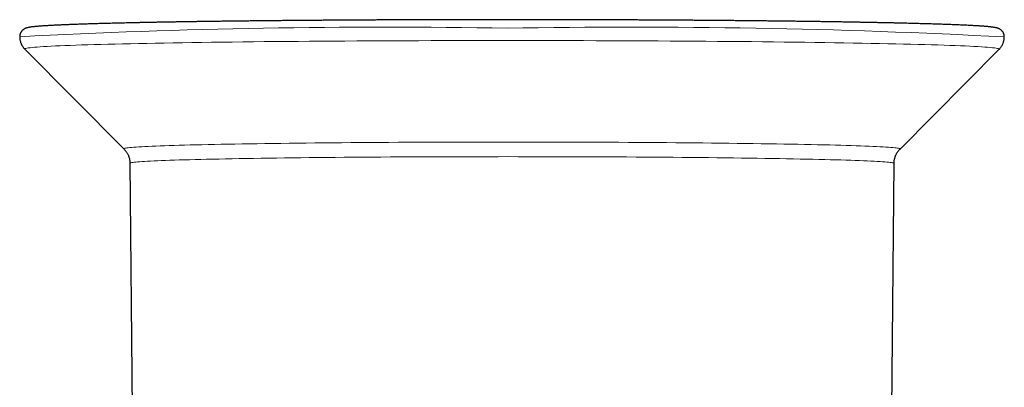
# Model space of a CAD drawing. Header units: millimetres. Extents: x 8 to 961, y 12 to 932.
# Tile 106 of 187: x 535 to 592, y 488 to 510. Entities that reach past the tile are written whole.
import ezdxf

# ---------------------------------------------------------------- set-up
doc = ezdxf.new("R2010")
doc.units = ezdxf.units.MM

msp = doc.modelspace()

# ---------------------------------------------------------------- linework, layer by layer
at = {"color": 7, "linetype": 'Continuous', "lineweight": 30}
for p, q in [((535.362, 507.816), (541.07, 502.069)), ((585.752, 502.061), (591.461, 507.806)), ((541.415, 501.24), (541.735, 463.875)), ((585.074, 463.868), (585.406, 501.233))]:
    msp.add_line(p, q, dxfattribs=at)
at = {"color": 8, "linetype": 'Continuous', "lineweight": 0, "flags": 128}
for points in [[(563.142, 508.309), (562.407, 508.309), (561.674, 508.308), (560.941, 508.308), (560.211, 508.306), (559.482, 508.305), (558.757, 508.303), (558.034, 508.301), (557.315, 508.298), (556.6, 508.296), (555.89, 508.292), (555.185, 508.289), (554.486, 508.285), (553.793, 508.281), (553.106, 508.277), (552.427, 508.272), (551.755, 508.267), (551.091, 508.261), (550.435, 508.256), (549.789, 508.25), (549.152, 508.244), (548.524, 508.237), (547.907, 508.23), (547.3, 508.223), (546.704, 508.216), (546.12, 508.208), (545.548, 508.2), (544.988, 508.192), (544.44, 508.183), (543.906, 508.175), (543.385, 508.166), (542.877, 508.157), (542.384, 508.147), (541.905, 508.137), (541.441, 508.128), (540.992, 508.118), (540.558, 508.107), (540.14, 508.097), (539.738, 508.086), (539.352, 508.075), (538.983, 508.064), (538.63, 508.053), (538.294, 508.042), (537.976, 508.03), (537.675, 508.019), (537.391, 508.007), (537.126, 507.995), (536.878, 507.983), (536.649, 507.971), (536.438, 507.959), (536.245, 507.946), (536.071, 507.934), (535.916, 507.921), (535.78, 507.909), (535.662, 507.896), (535.564, 507.883), (535.485, 507.871), (535.425, 507.858), (535.384, 507.845), (535.362, 507.832), (535.359, 507.82), (535.362, 507.816)], [(591.461, 507.806), (591.461, 507.807), (591.464, 507.82), (591.447, 507.832), (591.411, 507.845), (591.356, 507.858), (591.282, 507.871), (591.189, 507.883), (591.076, 507.896), (590.945, 507.909), (590.795, 507.921), (590.626, 507.934), (590.438, 507.946), (590.232, 507.959), (590.007, 507.971), (589.765, 507.983), (589.504, 507.995), (589.225, 508.007), (588.929, 508.019), (588.615, 508.03), (588.284, 508.042), (587.936, 508.053), (587.571, 508.064), (587.189, 508.075), (586.791, 508.086), (586.377, 508.097), (585.948, 508.107), (585.503, 508.118), (585.042, 508.128), (584.567, 508.137), (584.078, 508.147), (583.574, 508.157), (583.057, 508.166), (582.526, 508.175), (581.982, 508.183), (581.425, 508.192), (580.856, 508.2), (580.274, 508.208), (579.682, 508.216), (579.078, 508.223), (578.463, 508.23), (577.839, 508.237), (577.204, 508.244), (576.56, 508.25), (575.906, 508.256), (575.245, 508.261), (574.575, 508.267), (573.897, 508.272), (573.213, 508.277), (572.521, 508.281), (571.823, 508.285), (571.12, 508.289), (570.411, 508.292), (569.698, 508.296), (568.98, 508.298), (568.258, 508.301), (567.533, 508.303), (566.805, 508.305), (566.075, 508.306), (565.343, 508.308), (564.61, 508.308), (563.876, 508.309), (563.142, 508.309)], [(541.07, 502.069), (541.067, 502.072), (541.069, 502.082), (541.087, 502.092), (541.119, 502.102), (541.167, 502.112), (541.231, 502.123), (541.309, 502.133), (541.402, 502.143), (541.511, 502.153), (541.635, 502.163), (541.773, 502.173), (541.926, 502.182), (542.095, 502.192), (542.277, 502.202), (542.474, 502.211), (542.686, 502.221), (542.912, 502.23), (543.151, 502.24), (543.405, 502.249), (543.672, 502.258), (543.953, 502.267), (544.248, 502.275), (544.555, 502.284), (544.875, 502.293), (545.208, 502.301), (545.554, 502.309), (545.911, 502.317), (546.281, 502.325), (546.662, 502.333), (547.055, 502.34), (547.46, 502.347), (547.875, 502.355), (548.3, 502.361), (548.736, 502.368), (549.182, 502.375), (549.638, 502.381), (550.104, 502.387), (550.578, 502.393), (551.061, 502.399), (551.553, 502.404), (552.053, 502.409), (552.56, 502.414), (553.075, 502.419), (553.597, 502.424), (554.126, 502.428), (554.662, 502.432), (555.203, 502.436), (555.75, 502.439), (556.302, 502.443), (556.859, 502.446), (557.42, 502.448), (557.986, 502.451), (558.555, 502.453), (559.127, 502.455), (559.703, 502.457), (560.281, 502.458), (560.861, 502.46), (561.443, 502.46), (562.026, 502.461), (562.611, 502.462), (563.196, 502.462), (563.78, 502.462), (564.365, 502.461), (564.949, 502.46), (565.532, 502.46), (566.114, 502.458), (566.693, 502.457), (567.271, 502.455), (567.846, 502.453), (568.417, 502.451), (568.986, 502.448), (569.55, 502.446), (570.11, 502.443), (570.666, 502.439), (571.217, 502.436), (571.762, 502.432), (572.302, 502.428), (572.835, 502.424), (573.363, 502.419), (573.883, 502.414), (574.396, 502.409), (574.902, 502.404), (575.399, 502.399), (575.889, 502.393), (576.37, 502.387), (576.842, 502.381), (577.305, 502.375), (577.758, 502.368), (578.201, 502.361), (578.635, 502.355), (579.058, 502.347), (579.47, 502.34), (579.871, 502.333), (580.261, 502.325), (580.639, 502.317), (581.006, 502.309), (581.36, 502.301), (581.702, 502.293), (582.032, 502.284), (582.349, 502.275), (582.653, 502.267), (582.944, 502.258), (583.221, 502.249), (583.485, 502.24), (583.735, 502.23), (583.971, 502.221), (584.193, 502.211), (584.4, 502.202), (584.594, 502.192), (584.773, 502.182), (584.937, 502.173), (585.086, 502.163), (585.221, 502.153), (585.341, 502.143), (585.445, 502.133), (585.535, 502.123), (585.609, 502.112), (585.668, 502.102), (585.712, 502.092), (585.741, 502.082), (585.754, 502.072), (585.752, 502.061), (585.752, 502.061)], [(585.406, 501.233), (585.405, 501.237), (585.392, 501.247), (585.364, 501.257), (585.321, 501.267), (585.263, 501.277), (585.189, 501.287), (585.101, 501.297), (584.998, 501.307), (584.881, 501.316), (584.748, 501.326), (584.601, 501.336), (584.439, 501.346), (584.263, 501.355), (584.073, 501.365), (583.868, 501.374), (583.65, 501.384), (583.418, 501.393), (583.171, 501.402), (582.912, 501.411), (582.639, 501.42), (582.353, 501.429), (582.053, 501.437), (581.742, 501.446), (581.417, 501.454), (581.08, 501.462), (580.731, 501.47), (580.37, 501.478), (579.998, 501.486), (579.614, 501.494), (579.219, 501.501), (578.813, 501.508), (578.397, 501.515), (577.97, 501.522), (577.534, 501.529), (577.088, 501.535), (576.632, 501.541), (576.167, 501.547), (575.694, 501.553), (575.212, 501.559), (574.722, 501.564), (574.224, 501.569), (573.719, 501.574), (573.207, 501.579), (572.688, 501.583), (572.163, 501.587), (571.632, 501.591), (571.095, 501.595), (570.553, 501.599), (570.006, 501.602), (569.454, 501.605), (568.899, 501.607), (568.339, 501.61), (567.776, 501.612), (567.211, 501.614), (566.642, 501.616), (566.071, 501.617), (565.499, 501.618), (564.925, 501.619), (564.35, 501.62), (563.775, 501.62), (563.199, 501.621), (562.623, 501.62), (562.048, 501.62), (561.474, 501.619), (560.901, 501.618), (560.33, 501.617), (559.761, 501.616), (559.194, 501.614), (558.63, 501.612), (558.07, 501.61), (557.513, 501.607), (556.961, 501.605), (556.412, 501.602), (555.869, 501.599), (555.331, 501.595), (554.798, 501.591), (554.271, 501.587), (553.75, 501.583), (553.236, 501.579), (552.729, 501.574), (552.23, 501.569), (551.738, 501.564), (551.254, 501.559), (550.778, 501.553), (550.311, 501.547), (549.853, 501.541), (549.404, 501.535), (548.965, 501.529), (548.536, 501.522), (548.117, 501.515), (547.708, 501.508), (547.31, 501.501), (546.924, 501.494), (546.548, 501.486), (546.184, 501.478), (545.832, 501.47), (545.492, 501.462), (545.164, 501.454), (544.849, 501.446), (544.546, 501.437), (544.257, 501.429), (543.98, 501.42), (543.717, 501.411), (543.467, 501.402), (543.231, 501.393), (543.009, 501.384), (542.801, 501.374), (542.607, 501.365), (542.427, 501.355), (542.261, 501.346), (542.11, 501.336), (541.974, 501.326), (541.852, 501.316), (541.746, 501.307), (541.653, 501.297), (541.576, 501.287), (541.514, 501.277), (541.467, 501.267), (541.435, 501.257), (541.418, 501.247), (541.415, 501.24)]]:
    msp.add_lwpolyline(points, dxfattribs=at)
at = {"color": 8, "linetype": 'Continuous', "lineweight": 0}
for centre, radius, start, end in [((556.055, 110.464), 398.618, 88.9817, 93.01799), ((570.302, 99.37), 409.711, 86.99848, 91.00182)]:
    msp.add_arc(centre, radius, start, end, dxfattribs=at)
at = {"color": 7, "linetype": 'Continuous', "lineweight": 30}
for points, knots in [([(563.144, 509.51), (563.083, 509.51), (562.907, 509.51), (562.616, 509.51), (562.27, 509.51), (561.925, 509.51), (561.58, 509.509), (561.235, 509.509), (560.89, 509.508), (560.546, 509.508), (560.202, 509.507), (559.859, 509.507), (559.516, 509.506), (559.174, 509.505), (558.832, 509.504), (558.492, 509.503), (558.152, 509.502), (557.812, 509.501), (557.474, 509.5), (557.137, 509.499), (556.8, 509.497), (556.465, 509.496), (556.13, 509.494), (555.797, 509.493), (555.465, 509.491), (555.134, 509.489), (554.804, 509.488), (554.476, 509.486), (554.149, 509.484), (553.824, 509.482), (553.5, 509.48), (553.177, 509.478), (552.856, 509.476), (552.537, 509.473), (552.22, 509.471), (551.904, 509.469), (551.59, 509.466), (551.277, 509.464), (550.967, 509.461), (550.658, 509.458), (550.352, 509.455), (550.047, 509.453), (549.745, 509.45), (549.444, 509.447), (549.146, 509.444), (548.85, 509.441), (548.556, 509.438), (548.265, 509.434), (547.976, 509.431), (547.689, 509.428), (547.405, 509.424), (547.123, 509.421), (546.843, 509.417), (546.566, 509.414), (546.292, 509.41), (546.02, 509.407), (545.751, 509.403), (545.485, 509.399), (545.222, 509.395), (544.961, 509.391), (544.703, 509.387), (544.448, 509.383), (544.196, 509.379), (543.947, 509.375), (543.701, 509.371), (543.458, 509.366), (543.218, 509.362), (542.981, 509.358), (542.747, 509.353), (542.516, 509.349), (542.289, 509.344), (542.065, 509.34), (541.844, 509.335), (541.626, 509.33), (541.412, 509.326), (541.201, 509.321), (540.994, 509.316), (540.79, 509.311), (540.589, 509.306), (540.392, 509.302), (540.198, 509.297), (540.008, 509.291), (539.822, 509.286), (539.639, 509.281), (539.46, 509.276), (539.285, 509.271), (539.113, 509.266), (538.945, 509.26), (538.78, 509.255), (538.62, 509.25), (538.463, 509.244), (538.31, 509.239), (538.161, 509.233), (538.015, 509.228), (537.874, 509.222), (537.736, 509.217), (537.603, 509.211), (537.473, 509.206), (537.347, 509.2), (537.225, 509.194), (537.107, 509.188), (536.993, 509.183), (536.883, 509.177), (536.777, 509.171), (536.674, 509.165), (536.576, 509.159), (536.482, 509.153), (536.392, 509.147), (536.305, 509.141), (536.222, 509.135), (536.144, 509.129), (536.069, 509.122), (535.997, 509.116), (535.93, 509.11), (535.865, 509.103), (535.804, 509.096), (535.745, 509.089), (535.689, 509.081), (535.633, 509.072), (535.578, 509.062), (535.53, 509.052), (535.49, 509.042), (535.46, 509.033), (535.433, 509.024), (535.408, 509.014), (535.384, 509.004), (535.36, 508.993), (535.337, 508.98), (535.314, 508.967), (535.291, 508.951), (535.268, 508.935), (535.244, 508.916), (535.222, 508.894), (535.199, 508.871), (535.177, 508.844), (535.155, 508.814), (535.133, 508.78), (535.113, 508.74), (535.096, 508.698), (535.083, 508.654), (535.073, 508.608), (535.068, 508.566), (535.068, 508.539), (535.068, 508.529)], [0, 0, 0, 0, 0.0041658, 0.0120811, 0.0199964, 0.0279116, 0.0358269, 0.0437422, 0.0516575, 0.0595728, 0.0674881, 0.0754034, 0.0833188, 0.0912341, 0.0991495, 0.1070648, 0.1149802, 0.1228956, 0.1308111, 0.1387265, 0.146642, 0.1545575, 0.162473, 0.1703885, 0.1783041, 0.1862197, 0.1941353, 0.202051, 0.2099667, 0.2178824, 0.2257982, 0.233714, 0.2416299, 0.2495458, 0.2574618, 0.2653778, 0.2732938, 0.2812099, 0.2891261, 0.2970423, 0.3049586, 0.312875, 0.3207914, 0.3287079, 0.3366245, 0.3445412, 0.352458, 0.3603748, 0.3682918, 0.3762088, 0.384126, 0.3920432, 0.3999606, 0.4078781, 0.4157958, 0.4237135, 0.4316315, 0.4395495, 0.4474678, 0.4553862, 0.4633048, 0.4712236, 0.4791426, 0.4870618, 0.4949813, 0.5029009, 0.5108209, 0.5187411, 0.5266617, 0.5345825, 0.5425037, 0.5504252, 0.5583471, 0.5662695, 0.5741923, 0.5821155, 0.5900393, 0.5979636, 0.6058885, 0.6138141, 0.6217403, 0.6296673, 0.6375952, 0.6455239, 0.6534535, 0.6613843, 0.6693162, 0.6772493, 0.6851839, 0.69312, 0.7010578, 0.7089974, 0.7169392, 0.7248832, 0.7328299, 0.7407795, 0.7487323, 0.7566889, 0.7646496, 0.7726151, 0.7805861, 0.7885634, 0.796548, 0.804541, 0.812544, 0.8205587, 0.8285873, 0.8366327, 0.8446983, 0.8527887, 0.8609099, 0.8690699, 0.8772796, 0.8855542, 0.8939158, 0.9023976, 0.9110526, 0.919971, 0.9293238, 0.9394909, 0.9498897, 0.9558047, 0.9607196, 0.9648141, 0.9682826, 0.9712752, 0.9739, 0.9762365, 0.978345, 0.9802725, 0.982057, 0.9837296, 0.9853162, 0.9868386, 0.9883149, 0.9897599, 0.9913424, 0.9929034, 0.9944467, 0.9959759, 0.9974919, 0.9989944, 1, 1, 1, 1]), ([(591.755, 508.519), (591.755, 508.526), (591.756, 508.548), (591.752, 508.585), (591.744, 508.63), (591.733, 508.673), (591.718, 508.713), (591.701, 508.751), (591.681, 508.785), (591.66, 508.817), (591.639, 508.845), (591.616, 508.871), (591.593, 508.893), (591.571, 508.913), (591.548, 508.931), (591.525, 508.947), (591.503, 508.961), (591.481, 508.974), (591.458, 508.986), (591.436, 508.996), (591.413, 509.006), (591.389, 509.015), (591.363, 509.023), (591.335, 509.032), (591.301, 509.041), (591.258, 509.05), (591.206, 509.06), (591.149, 509.069), (591.093, 509.077), (591.035, 509.085), (590.973, 509.092), (590.907, 509.099), (590.838, 509.106), (590.766, 509.112), (590.69, 509.119), (590.611, 509.125), (590.528, 509.131), (590.441, 509.137), (590.351, 509.144), (590.256, 509.15), (590.158, 509.156), (590.056, 509.162), (589.95, 509.167), (589.84, 509.173), (589.726, 509.179), (589.608, 509.185), (589.486, 509.191), (589.36, 509.196), (589.231, 509.202), (589.097, 509.208), (588.96, 509.213), (588.818, 509.219), (588.673, 509.225), (588.524, 509.23), (588.371, 509.236), (588.215, 509.241), (588.054, 509.246), (587.89, 509.252), (587.722, 509.257), (587.551, 509.262), (587.375, 509.268), (587.196, 509.273), (587.014, 509.278), (586.828, 509.283), (586.638, 509.288), (586.445, 509.293), (586.248, 509.298), (586.047, 509.303), (585.843, 509.308), (585.636, 509.313), (585.426, 509.318), (585.211, 509.323), (584.994, 509.328), (584.773, 509.332), (584.549, 509.337), (584.322, 509.342), (584.092, 509.346), (583.858, 509.351), (583.621, 509.355), (583.382, 509.359), (583.139, 509.364), (582.893, 509.368), (582.644, 509.372), (582.392, 509.377), (582.137, 509.381), (581.879, 509.385), (581.619, 509.389), (581.355, 509.393), (581.089, 509.397), (580.821, 509.4), (580.549, 509.404), (580.275, 509.408), (579.998, 509.412), (579.719, 509.415), (579.437, 509.419), (579.153, 509.422), (578.866, 509.426), (578.577, 509.429), (578.286, 509.432), (577.992, 509.436), (577.696, 509.439), (577.398, 509.442), (577.098, 509.445), (576.796, 509.448), (576.491, 509.451), (576.185, 509.454), (575.876, 509.457), (575.566, 509.459), (575.254, 509.462), (574.94, 509.464), (574.624, 509.467), (574.307, 509.469), (573.988, 509.472), (573.667, 509.474), (573.344, 509.476), (573.021, 509.479), (572.695, 509.481), (572.368, 509.483), (572.04, 509.485), (571.711, 509.487), (571.38, 509.488), (571.048, 509.49), (570.715, 509.492), (570.38, 509.493), (570.045, 509.495), (569.708, 509.496), (569.371, 509.498), (569.033, 509.499), (568.694, 509.5), (568.354, 509.501), (568.013, 509.503), (567.671, 509.504), (567.329, 509.505), (566.987, 509.505), (566.643, 509.506), (566.3, 509.507), (565.955, 509.508), (565.611, 509.508), (565.266, 509.509), (564.921, 509.509), (564.575, 509.509), (564.23, 509.51), (563.884, 509.51), (563.544, 509.51), (563.297, 509.51), (563.166, 509.51), (563.144, 509.51)], [0, 0, 0, 0, 0.000601, 0.002058, 0.003503, 0.004938, 0.006366, 0.00779, 0.009216, 0.010649, 0.012098, 0.013576, 0.015097, 0.016678, 0.018341, 0.02011, 0.022012, 0.024082, 0.026361, 0.0289, 0.031766, 0.035048, 0.038874, 0.043439, 0.049077, 0.056454, 0.067209, 0.076759, 0.085591, 0.094001, 0.102903, 0.111503, 0.119908, 0.128184, 0.136367, 0.144483, 0.152548, 0.160574, 0.168568, 0.176537, 0.184485, 0.192417, 0.200335, 0.208241, 0.216137, 0.224025, 0.231905, 0.239779, 0.247648, 0.255512, 0.263372, 0.271229, 0.279082, 0.286932, 0.294779, 0.302624, 0.310468, 0.318309, 0.326149, 0.333987, 0.341824, 0.349659, 0.357493, 0.365327, 0.373159, 0.380991, 0.388821, 0.396651, 0.404481, 0.412309, 0.420137, 0.427965, 0.435792, 0.443619, 0.451445, 0.45927, 0.467096, 0.474921, 0.482746, 0.49057, 0.498394, 0.506218, 0.514041, 0.521865, 0.529688, 0.53751, 0.545333, 0.553156, 0.560978, 0.5688, 0.576622, 0.584444, 0.592265, 0.600087, 0.607908, 0.61573, 0.623551, 0.631372, 0.639193, 0.647014, 0.654834, 0.662655, 0.670476, 0.678296, 0.686117, 0.693937, 0.701757, 0.709578, 0.717398, 0.725218, 0.733038, 0.740858, 0.748678, 0.756498, 0.764318, 0.772137, 0.779957, 0.787777, 0.795596, 0.803416, 0.811236, 0.819055, 0.826875, 0.834694, 0.842514, 0.850333, 0.858153, 0.865972, 0.873792, 0.881611, 0.88943, 0.89725, 0.905069, 0.912888, 0.920708, 0.928527, 0.936346, 0.944166, 0.951985, 0.959804, 0.967623, 0.975443, 0.983262, 0.991081, 0.998489, 1, 1, 1, 1]), ([(535.068, 508.529), (535.068, 508.512), (535.068, 508.474), (535.074, 508.414), (535.083, 508.35), (535.096, 508.287), (535.113, 508.226), (535.134, 508.167), (535.158, 508.111), (535.184, 508.057), (535.213, 508.006), (535.244, 507.958), (535.277, 507.913), (535.311, 507.871), (535.34, 507.839), (535.357, 507.821), (535.364, 507.815)], [0, 0, 0, 0, 0.058939, 0.136906, 0.214355, 0.291309, 0.367783, 0.443783, 0.519302, 0.594323, 0.668823, 0.74278, 0.816191, 0.889092, 0.961583, 1, 1, 1, 1]), ([(591.46, 507.806), (591.465, 507.81), (591.48, 507.826), (591.509, 507.857), (591.545, 507.901), (591.581, 507.95), (591.614, 508.003), (591.646, 508.059), (591.673, 508.119), (591.698, 508.18), (591.718, 508.244), (591.734, 508.309), (591.746, 508.375), (591.753, 508.441), (591.756, 508.489), (591.756, 508.515), (591.755, 508.519)], [0, 0, 0, 0, 0.026224, 0.098121, 0.178421, 0.259275, 0.340491, 0.421967, 0.503532, 0.584991, 0.66617, 0.746933, 0.827193, 0.906906, 0.986052, 1, 1, 1, 1]), ([(541.071, 502.067), (541.076, 502.062), (541.096, 502.042), (541.129, 502.006), (541.169, 501.956), (541.206, 501.905), (541.243, 501.848), (541.277, 501.789), (541.309, 501.724), (541.337, 501.656), (541.361, 501.587), (541.381, 501.517), (541.396, 501.445), (541.407, 501.373), (541.413, 501.305), (541.414, 501.26), (541.414, 501.24)], [0, 0, 0, 0, 0.028106, 0.102292, 0.170025, 0.24653, 0.31599, 0.393821, 0.472098, 0.550356, 0.628391, 0.706073, 0.783319, 0.860086, 0.936355, 1, 1, 1, 1]), ([(585.407, 501.233), (585.407, 501.249), (585.407, 501.288), (585.413, 501.351), (585.422, 501.421), (585.436, 501.49), (585.453, 501.557), (585.474, 501.622), (585.499, 501.685), (585.527, 501.746), (585.557, 501.804), (585.59, 501.86), (585.625, 501.912), (585.662, 501.961), (585.7, 502.006), (585.73, 502.039), (585.747, 502.056), (585.751, 502.06)], [0, 0, 0, 0, 0.049636, 0.124524, 0.198932, 0.272865, 0.346323, 0.419298, 0.491769, 0.563702, 0.635043, 0.705719, 0.775639, 0.844696, 0.912786, 0.979825, 1, 1, 1, 1])]:
    msp.add_open_spline(points, degree=3, knots=knots, dxfattribs=at)

doc.saveas('drawing.dxf')
